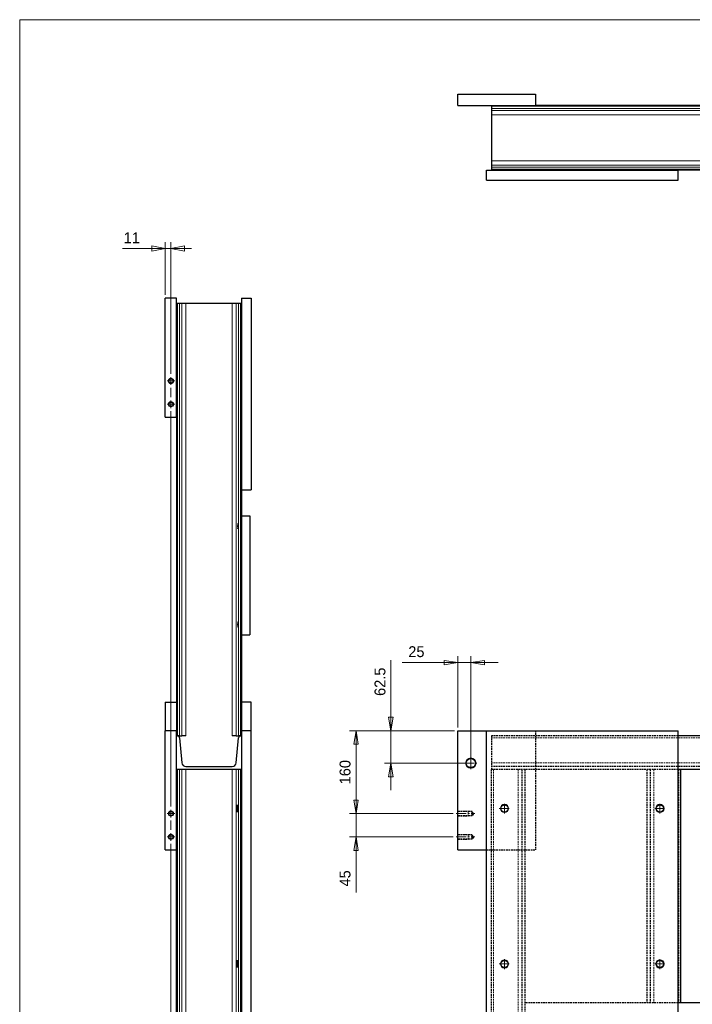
# Model space of a CAD drawing. Header units: millimetres. Extents: x -46 to 5058, y -79 to 3597.
# Tile 3 of 13: x 150 to 1448, y 1604 to 3504. Entities that reach past the tile are written whole.
import ezdxf

# ---------------------------------------------------------------- set-up
doc = ezdxf.new("R2010")
doc.units = ezdxf.units.MM
doc.linetypes.add('CENTER2', pattern=[28.575, 19.05, -3.175, 3.175, -3.175])
doc.linetypes.add('HIDDEN2', pattern=[4.7625, 3.175, -1.5875])
doc.layers.get('0').update_dxf_attribs({"color": 157, "lineweight": 0})
doc.styles.add('Default', font='txt')
doc.dimstyles.new('Default', dxfattribs={"dimtxt": 3.5, "dimasz": 4.375, "dimexe": 2.1, "dimexo": 1.05, "dimgap": 1.75, "dimtad": 1, "dimdsep": 46, "dimtxsty": 'Default', "dimblk": 'CLOSED', "dimcen": 0.09, "dimclrt": 13, "dimadec": 0, "dimazin": 0, "dimtfac": 0.4, "dimtdec": 3, "dimtmove": 0, "dimatfit": 3, "dimldrblk": 'CLOSED', "dimfxl": 10.01, "dimtolj": 1, "dimarcsym": 0})

# ---------------------------------------------------------------- blocks, each defined once
blk = doc.blocks.new('_Closed')
at = {"color": 0, "linetype": 'ByBlock', "lineweight": -2}
for p, q in [((-1, 0.166667), (0, 0)), ((-1, 0.166667), (-1, -0.166667)), ((0, 0), (-1, -0.166667)), ((0, 0), (-1, 0))]:
    blk.add_line(p, q, dxfattribs=at)
blk = doc.blocks.new('*D24')
at = {"color": 0, "linetype": 'Continuous', "lineweight": -2}
for p, q in [((995.8, 2263.2), (888.3, 2263.2)), ((969.6, 2263.2), (943.3, 2263.2)), ((995.8, 2138.1), (995.8, 2275.8)), ((995.8, 2263.2), (1020.8, 2263.2)), ((1020.8, 2075.6), (1020.8, 2275.8)), ((1047.1, 2263.2), (1073.3, 2263.2))]:
    blk.add_line(p, q, dxfattribs=at)
at = {"layer": 'Defpoints', "color": 0}
for p in [(1020.8, 2263.2), (995.8, 2131.8), (1020.8, 2069.3)]:
    blk.add_point(p, dxfattribs=at)
at = {"color": 0, "lineweight": -2, "xscale": 26.25, "yscale": 26.25, "zscale": 26.25}
blk.add_blockref('_Closed', (995.8, 2263.2), dxfattribs=at)
at = {"color": 0, "lineweight": -2, "xscale": 26.25, "yscale": 26.25, "zscale": 26.25, "rotation": 180}
blk.add_blockref('_Closed', (1020.8, 2263.2), dxfattribs=at)
at = {"color": 13, "lineweight": 0, "insert": (915.8, 2284.2), "char_height": 21, "attachment_point": 5, "style": 'Default'}
blk.add_mtext('\\A1;25', dxfattribs=at)
blk = doc.blocks.new('*D25')
at = {"color": 0, "linetype": 'Continuous', "lineweight": -2}
for p, q in [((866.6, 2131.8), (866.6, 2268.3)), ((866.6, 2158), (866.6, 2184.3)), ((989.5, 2131.8), (854, 2131.8)), ((866.6, 2131.8), (866.6, 2069.3)), ((1014.5, 2069.3), (854, 2069.3)), ((866.6, 2043), (866.6, 2016.8))]:
    blk.add_line(p, q, dxfattribs=at)
at = {"layer": 'Defpoints', "color": 0}
for p in [(995.8, 2131.8), (866.6, 2069.3), (1020.8, 2069.3)]:
    blk.add_point(p, dxfattribs=at)
at = {"color": 0, "lineweight": -2, "xscale": 26.25, "yscale": 26.25, "zscale": 26.25}
for p, rotation in [((866.6, 2131.8), 270), ((866.6, 2069.3), 90)]:
    blk.add_blockref('_Closed', p, dxfattribs=dict(at, rotation=rotation))
at = {"color": 13, "lineweight": 0, "insert": (845.6, 2226.3), "char_height": 21, "attachment_point": 5, "rotation": 90, "style": 'Default'}
blk.add_mtext('\\A1;62.5', dxfattribs=at)
blk = doc.blocks.new('*D26')
at = {"color": 0, "linetype": 'Continuous', "lineweight": -2}
for p, q in [((989.5, 2131.8), (786.6, 2131.8)), ((799.2, 2105.5), (799.2, 1998)), ((986.5, 1971.8), (786.6, 1971.8))]:
    blk.add_line(p, q, dxfattribs=at)
at = {"layer": 'Defpoints', "color": 0}
for p in [(995.8, 2131.8), (799.2, 1971.8), (992.8, 1971.8)]:
    blk.add_point(p, dxfattribs=at)
at = {"color": 0, "lineweight": -2, "xscale": 26.25, "yscale": 26.25, "zscale": 26.25}
for p, rotation in [((799.2, 2131.8), 90), ((799.2, 1971.8), 270)]:
    blk.add_blockref('_Closed', p, dxfattribs=dict(at, rotation=rotation))
at = {"color": 13, "lineweight": 0, "insert": (778.2, 2051.8), "char_height": 21, "attachment_point": 5, "rotation": 90, "style": 'Default'}
blk.add_mtext('\\A1;160', dxfattribs=at)
blk = doc.blocks.new('*D27')
at = {"color": 0, "linetype": 'Continuous', "lineweight": -2}
for p, q in [((799.2, 1998), (799.2, 2024.3)), ((986.5, 1971.8), (786.6, 1971.8)), ((799.2, 1971.8), (799.2, 1926.8)), ((986.5, 1926.8), (786.6, 1926.8)), ((799.2, 1926.8), (799.2, 1819.3)), ((799.2, 1900.5), (799.2, 1874.3))]:
    blk.add_line(p, q, dxfattribs=at)
at = {"layer": 'Defpoints', "color": 0}
for p in [(992.8, 1971.8), (799.2, 1926.8), (992.8, 1926.8)]:
    blk.add_point(p, dxfattribs=at)
at = {"color": 0, "lineweight": -2, "xscale": 26.25, "yscale": 26.25, "zscale": 26.25}
for p, rotation in [((799.2, 1971.8), 269.9999999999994), ((799.2, 1926.8), 89.99999999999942)]:
    blk.add_blockref('_Closed', p, dxfattribs=dict(at, rotation=rotation))
at = {"color": 13, "lineweight": 0, "insert": (778.2, 1846.8), "char_height": 21, "attachment_point": 5, "rotation": 90, "style": 'Default'}
blk.add_mtext('\\A1;45', dxfattribs=at)
blk = doc.blocks.new('FORMAT')
at = {"color": 157, "linetype": 'Continuous', "lineweight": 0, "true_color": 0x44607b}
for p, q in [((4980, 3504), (150, 3504)), ((150, 3504), (150, 60))]:
    blk.add_line(p, q, dxfattribs=at)
blk = doc.blocks.new('.TD_DIMENSION_3', base_point=(348.7, 1190.3))
at = {"color": 190, "linetype": 'Continuous', "true_color": 0x801eff}
for p, q in [((348.7, 3062.2), (431, 3062.2)), ((431, 3074.8), (431, 2973.1)), ((431, 3062.2), (442, 3062.2)), ((442, 3074.8), (442, 2820.3)), ((442, 3062.2), (481.4, 3062.2)), ((442, 2793.2), (442, 2775.3)), ((442, 2748.2), (442, 1985.3)), ((442, 1958.2), (442, 1940.3)), ((442, 1913.2), (442, 1235.3))]:
    blk.add_line(p, q, dxfattribs=at)
at = {"color": 23, "linetype": 'Continuous', "true_color": 0xc98a8a}
for points in [[(404.8, 3067.3), (431, 3062.2), (404.8, 3057.1), (404.8, 3067.3)], [(468.3, 3067.3), (442, 3062.2), (468.3, 3057.1), (468.3, 3067.3)]]:
    blk.add_lwpolyline(points, dxfattribs=at)
at = {"color": 23, "linetype": 'Continuous', "true_color": 0xc98a8a, "style": 'Default'}
blk.add_text('11', height=21, dxfattribs=at).set_placement((350.8, 3072.7))
blk = doc.blocks.new('c', base_point=(626.1, 1581.3))
at = {"color": 157, "linetype": 'Continuous', "lineweight": 30, "true_color": 0x44607b}
for p, q in [((453, 2966.8), (431, 2966.8)), ((431, 2736.8), (431, 2966.8)), ((453, 2736.8), (453, 2966.8)), ((578, 2966.8), (597, 2966.8)), ((578, 2966.8), (578, 2596.8)), ((597, 2966.8), (597, 2596.8)), ((453, 2956.8), (454.8, 2956.8)), ((454.8, 2956.8), (458.8, 2956.8)), ((458.8, 2956.8), (463, 2956.8)), ((463, 2956.8), (471, 2956.8)), ((471, 2956.8), (560.1, 2956.8)), ((560.1, 2956.8), (568.1, 2956.8)), ((568.1, 2956.8), (572.3, 2956.8)), ((572.3, 2956.8), (576.3, 2956.8)), ((576.3, 2956.8), (578, 2956.8)), ((431, 2736.8), (453, 2736.8)), ((453, 2736.8), (453, 2186.8)), ((578, 2596.8), (597, 2596.8)), ((578, 2596.8), (578, 2546.8)), ((578, 2546.8), (578, 2316.8)), ((578, 2546.8), (594, 2546.8)), ((594, 2546.8), (594, 2316.8)), ((578, 2316.8), (594, 2316.8)), ((578, 2316.8), (578, 2186.8)), ((431, 2186.8), (453, 2186.8)), ((431, 2186.8), (431, 2131.8)), ((453, 2186.8), (453, 2131.8)), ((578, 2186.8), (578, 2131.8)), ((597, 2186.8), (578, 2186.8)), ((597, 2131.8), (597, 2186.8)), ((453, 2131.8), (431, 2131.8)), ((431, 1901.8), (431, 2131.8)), ((453, 1901.8), (453, 2131.8)), ((578, 2131.8), (578, 1016.8)), ((597, 2131.8), (578, 2131.8)), ((597, 1016.8), (597, 2131.8)), ((453, 2121.8), (454.8, 2121.8)), ((458.8, 2121.8), (454.8, 2121.8)), ((458.8, 2121.8), (463, 2121.8)), ((458.8, 2118.1), (463, 2070.1)), ((471, 2121.8), (463, 2121.8)), ((568.1, 2121.8), (560.1, 2121.8)), ((568.1, 2121.8), (572.3, 2121.8)), ((568.1, 2070.1), (572.3, 2118.1)), ((576.3, 2121.8), (572.3, 2121.8)), ((576.3, 2121.8), (578, 2121.8)), ((578, 2056.8), (453, 2056.8)), ((471, 2062.8), (560.1, 2062.8)), ((431, 1901.8), (453, 1901.8)), ((453, 1246.8), (453, 1901.8))]:
    blk.add_line(p, q, dxfattribs=at)
at = {"color": 52, "linetype": 'Continuous', "lineweight": 0, "true_color": 0xdcdc00}
for p, q in [((454.8, 2956.8), (454.8, 2121.8)), ((458.8, 2956.8), (458.8, 2121.8)), ((463, 2956.8), (463, 2121.8)), ((471, 2956.8), (471, 2121.8)), ((560.1, 2956.8), (560.1, 2121.8)), ((568.1, 2956.8), (568.1, 2121.8)), ((572.3, 2956.8), (572.3, 2121.8)), ((576.3, 2956.8), (576.3, 2121.8)), ((454.8, 1091.8), (454.8, 2056.8)), ((458.8, 1091.8), (458.8, 2056.8)), ((463, 1091.8), (463, 2056.8)), ((471, 1091.8), (471, 2056.8)), ((560.1, 1091.8), (560.1, 2056.8)), ((568.1, 1091.8), (568.1, 2056.8)), ((572.3, 1091.8), (572.3, 2056.8)), ((576.3, 1091.8), (576.3, 2056.8))]:
    blk.add_line(p, q, dxfattribs=at)
at = {"color": 190, "linetype": 'CENTER2', "lineweight": 0, "true_color": 0x801eff}
for p, q in [((442, 2799.5), (442, 2814)), ((434.8, 2806.8), (449.3, 2806.8)), ((434.8, 2761.8), (449.3, 2761.8)), ((442, 2754.5), (442, 2769)), ((442, 1964.5), (442, 1979)), ((434.8, 1971.8), (449.3, 1971.8)), ((434.8, 1926.8), (449.3, 1926.8)), ((442, 1919.5), (442, 1934))]:
    blk.add_line(p, q, dxfattribs=at)
at = {"color": 52, "linetype": 'Continuous', "lineweight": 0, "true_color": 0xdcdc00}
for centre in [(442, 2806.8), (442, 2761.8), (442, 1971.8), (442, 1926.8)]:
    blk.add_circle(centre, 5, dxfattribs=at)
at = {"color": 157, "linetype": 'Continuous', "lineweight": 30, "true_color": 0x44607b}
for centre in [(442, 2806.8), (442, 2761.8), (442, 1971.8), (442, 1926.8)]:
    blk.add_circle(centre, 4.25, dxfattribs=at)
for centre, radius, start, end in [((454.8, 2117.8), 4, 5, 90), ((576.3, 2117.8), 4, 90, 175), ((471, 2070.8), 8, 185, 270), ((560.1, 2070.8), 8, 270, 355)]:
    blk.add_arc(centre, radius, start, end, dxfattribs=at)
at = {"color": 157, "linetype": 'Continuous', "lineweight": 30, "true_color": 0x44607b, "extrusion": (0, 0, -1)}
for centre, major_axis in [((571.1, 2526.8), (0, -5.12)), ((571.1, 2336.8), (0, -5.12)), ((570.4, 1981.8), (0, -7)), ((570.4, 1681.8), (0, -7))]:
    blk.add_ellipse(centre, major_axis=major_axis, ratio=0.087489, dxfattribs=at)
at = {"color": 190, "linetype": 'Continuous', "lineweight": 0, "true_color": 0x801eff}
blk.add_blockref('.TD_DIMENSION_3', (348.7, 1190.3), dxfattribs=at)
blk = doc.blocks.new('.TD_DIMENSION_4', base_point=(2029.4, 3270.8))
at = {"color": 190, "linetype": 'Continuous', "true_color": 0x801eff}
for p, q in [((3022.2, 3360.5), (3022.2, 3442.9)), ((2742.3, 3349.5), (2029.4, 3349.5)), ((3034.8, 3349.5), (2769.4, 3349.5)), ((3034.8, 3360.5), (2922.1, 3360.5)), ((3022.2, 3349.5), (3022.2, 3360.5)), ((3022.2, 3310.2), (3022.2, 3349.5))]:
    blk.add_line(p, q, dxfattribs=at)
at = {"color": 23, "linetype": 'Continuous', "true_color": 0xc98a8a}
for points in [[(3017.1, 3386.8), (3022.2, 3360.5), (3027.2, 3386.8), (3017.1, 3386.8)], [(3017.1, 3323.3), (3022.2, 3349.5), (3027.2, 3323.3), (3017.1, 3323.3)]]:
    blk.add_lwpolyline(points, dxfattribs=at)
at = {"color": 23, "linetype": 'Continuous', "true_color": 0xc98a8a, "style": 'Default'}
blk.add_text('11', height=21, rotation=90, dxfattribs=at).set_placement((3011.7, 3402))
blk = doc.blocks.new('e', base_point=(2580.2, 2992.8))
at = {"color": 157, "linetype": 'Continuous', "lineweight": 30, "true_color": 0x44607b}
for p, q in [((995.8, 3338.5), (995.8, 3360.5)), ((995.8, 3360.5), (1145.8, 3360.5)), ((1145.8, 3360.5), (1145.8, 3338.5)), ((1855.8, 3360.5), (1855.8, 3338.5)), ((1855.8, 3360.5), (2030.8, 3360.5)), ((2030.8, 3338.5), (2030.8, 3360.5)), ((2030.8, 3360.5), (2180.8, 3360.5)), ((2180.8, 3360.5), (2180.8, 3338.5)), ((2590.8, 3338.5), (2590.8, 3360.5)), ((2740.8, 3360.5), (2590.8, 3360.5)), ((2915.8, 3360.5), (2740.8, 3360.5)), ((2740.8, 3360.5), (2740.8, 3338.5)), ((2915.8, 3338.5), (2915.8, 3360.5)), ((3625.8, 3338.5), (3625.8, 3360.5)), ((3775.8, 3360.5), (3625.8, 3360.5)), ((3775.8, 3360.5), (3775.8, 3338.5)), ((995.8, 3338.5), (1145.8, 3338.5)), ((1060.8, 3338.5), (1060.8, 3336.8)), ((1060.8, 3336.8), (1060.8, 3332.8)), ((1060.8, 3332.8), (1060.8, 3328.6)), ((1060.8, 3328.6), (1060.8, 3320.6)), ((1855.8, 3338.5), (1145.8, 3338.5)), ((1855.8, 3338.5), (2030.8, 3338.5)), ((2030.8, 3338.5), (2180.8, 3338.5)), ((2095.8, 3338.5), (2095.8, 3336.8)), ((2099.5, 3332.8), (2147.5, 3328.6)), ((2160.8, 3213.5), (2160.8, 3338.5)), ((2180.8, 3338.5), (2590.8, 3338.5)), ((2740.8, 3338.5), (2590.8, 3338.5)), ((2610.8, 3338.5), (2610.8, 3213.5)), ((2624.1, 3328.6), (2672.2, 3332.8)), ((2675.8, 3336.8), (2675.8, 3338.5)), ((2915.8, 3338.5), (2740.8, 3338.5)), ((3625.8, 3338.5), (2915.8, 3338.5)), ((3775.8, 3338.5), (3625.8, 3338.5)), ((3710.8, 3338.5), (3710.8, 3336.8)), ((3710.8, 3336.8), (3710.8, 3332.8)), ((3710.8, 3332.8), (3710.8, 3328.6)), ((3710.8, 3328.6), (3710.8, 3320.6)), ((1060.8, 3320.6), (1060.8, 3231.4)), ((2154.8, 3320.6), (2154.8, 3231.4)), ((2616.8, 3231.4), (2616.8, 3320.6)), ((3710.8, 3320.6), (3710.8, 3231.4)), ((1060.8, 3231.4), (1060.8, 3223.5)), ((3710.8, 3231.4), (3710.8, 3223.5)), ((1050.8, 3194.5), (1050.8, 3213.5)), ((1050.8, 3213.5), (1420.8, 3213.5)), ((1060.8, 3223.5), (1060.8, 3219.3)), ((1060.8, 3219.3), (1060.8, 3215.3)), ((1060.8, 3215.3), (1060.8, 3213.5)), ((1693.3, 3213.5), (1420.8, 3213.5)), ((1420.8, 3194.5), (1420.8, 3213.5)), ((1470.8, 3194.5), (1470.8, 3213.5)), ((1793.3, 3213.5), (1693.3, 3213.5)), ((1693.3, 3213.5), (1693.3, 3204.5)), ((1793.3, 3213.5), (1793.3, 3204.5)), ((2040.8, 3213.5), (1793.3, 3213.5)), ((1870.8, 3213.5), (1870.8, 3194.5)), ((2040.8, 3194.5), (2040.8, 3213.5)), ((2085.8, 3213.5), (2040.8, 3213.5)), ((2685.8, 3213.5), (2085.8, 3213.5)), ((2085.8, 3213.5), (2085.8, 3194.5)), ((2095.8, 3215.3), (2095.8, 3213.5)), ((2147.5, 3223.5), (2099.5, 3219.3)), ((2672.2, 3219.3), (2624.1, 3223.5)), ((2675.8, 3213.5), (2675.8, 3215.3)), ((2978.3, 3213.5), (2685.8, 3213.5)), ((2685.8, 3194.5), (2685.8, 3213.5)), ((2735.8, 3194.5), (2735.8, 3213.5)), ((2900.8, 3194.5), (2900.8, 3213.5)), ((3078.3, 3213.5), (2978.3, 3213.5)), ((2978.3, 3213.5), (2978.3, 3204.5)), ((3078.3, 3213.5), (3078.3, 3204.5)), ((3350.8, 3213.5), (3078.3, 3213.5)), ((3300.8, 3213.5), (3300.8, 3194.5)), ((3350.8, 3213.5), (3350.8, 3194.5)), ((3720.8, 3213.5), (3350.8, 3213.5)), ((3710.8, 3223.5), (3710.8, 3219.3)), ((3710.8, 3219.3), (3710.8, 3215.3)), ((3710.8, 3215.3), (3710.8, 3213.5)), ((3720.8, 3213.5), (3720.8, 3194.5)), ((1050.8, 3194.5), (1420.8, 3194.5)), ((1870.8, 3194.5), (1470.8, 3194.5)), ((1793.3, 3204.5), (1693.3, 3204.5)), ((2085.8, 3194.5), (2040.8, 3194.5)), ((2085.8, 3194.5), (2685.8, 3194.5)), ((2900.8, 3194.5), (2735.8, 3194.5)), ((3300.8, 3194.5), (2900.8, 3194.5)), ((3078.3, 3204.5), (2978.3, 3204.5)), ((3720.8, 3194.5), (3350.8, 3194.5))]:
    blk.add_line(p, q, dxfattribs=at)
at = {"color": 190, "linetype": 'CENTER2', "lineweight": 0, "true_color": 0x801eff}
for p, q in [((2008.6, 3349.5), (2023.1, 3349.5)), ((2015.8, 3342.3), (2015.8, 3356.8)), ((2748.6, 3349.5), (2763.1, 3349.5)), ((2755.8, 3342.3), (2755.8, 3356.8))]:
    blk.add_line(p, q, dxfattribs=at)
at = {"color": 52, "linetype": 'Continuous', "lineweight": 0, "true_color": 0xdcdc00}
for p, q in [((2095.8, 3336.8), (1060.8, 3336.8)), ((2099.5, 3332.8), (1060.8, 3332.8)), ((2147.5, 3328.6), (1060.8, 3328.6)), ((2160.8, 3336.8), (2610.8, 3336.8)), ((2160.8, 3332.8), (2610.8, 3332.8)), ((2160.8, 3328.6), (2610.8, 3328.6)), ((3710.8, 3328.6), (2624.1, 3328.6)), ((3710.8, 3332.8), (2672.2, 3332.8)), ((3710.8, 3336.8), (2675.8, 3336.8)), ((2154.8, 3320.6), (1060.8, 3320.6)), ((2160.8, 3320.6), (2610.8, 3320.6)), ((3710.8, 3320.6), (2616.8, 3320.6)), ((2154.8, 3231.4), (1060.8, 3231.4)), ((2160.8, 3231.4), (2610.8, 3231.4)), ((3710.8, 3231.4), (2616.8, 3231.4)), ((2147.5, 3223.5), (1060.8, 3223.5)), ((2099.5, 3219.3), (1060.8, 3219.3)), ((2095.8, 3215.3), (1060.8, 3215.3)), ((2160.8, 3223.5), (2610.8, 3223.5)), ((2160.8, 3219.3), (2610.8, 3219.3)), ((2160.8, 3215.3), (2610.8, 3215.3)), ((3710.8, 3223.5), (2624.1, 3223.5)), ((3710.8, 3219.3), (2672.2, 3219.3)), ((3710.8, 3215.3), (2675.8, 3215.3))]:
    blk.add_line(p, q, dxfattribs=at)
for centre in [(2015.8, 3349.5), (2755.8, 3349.5)]:
    blk.add_circle(centre, 5, dxfattribs=at)
at = {"color": 157, "linetype": 'Continuous', "lineweight": 30, "true_color": 0x44607b}
for centre in [(2015.8, 3349.5), (2755.8, 3349.5)]:
    blk.add_circle(centre, 4.25, dxfattribs=at)
for centre, radius, start, end in [((2099.8, 3336.8), 4, 180, 265), ((2146.8, 3320.6), 8, 0, 85), ((2624.8, 3320.6), 8, 95, 180), ((2671.8, 3336.8), 4, 275, 360), ((2146.8, 3231.4), 8, 275, 360), ((2624.8, 3231.4), 8, 180, 265), ((2099.8, 3215.3), 4, 95, 180), ((2671.8, 3215.3), 4, 360, 85)]:
    blk.add_arc(centre, radius, start, end, dxfattribs=at)
at = {"color": 157, "linetype": 'Continuous', "lineweight": 30, "true_color": 0x44607b, "extrusion": (0, 0, -1)}
for centre in [(2235.8, 3221.1), (2535.8, 3221.1)]:
    blk.add_ellipse(centre, major_axis=(-7, 0), ratio=0.087489, dxfattribs=at)
at = {"color": 190, "linetype": 'Continuous', "lineweight": 0, "true_color": 0x801eff}
blk.add_blockref('.TD_DIMENSION_4', (2029.4, 3270.8), dxfattribs=at)
blk = doc.blocks.new('a', base_point=(940.226, 921.648))
at = {"color": 157, "linetype": 'Continuous', "lineweight": 30, "true_color": 0x44607b}
for p, q in [((995.841, 1901.764), (995.841, 2131.764)), ((995.841, 2131.764), (1050.841, 2131.764)), ((1050.841, 1016.764), (1050.841, 2131.764)), ((1050.841, 2131.764), (1420.841, 2131.764)), ((1420.841, 1016.764), (1420.841, 2131.764)), ((1693.341, 2121.764), (1420.841, 2121.764)), ((1693.341, 2056.764), (1420.841, 2056.764)), ((1425.841, 2056.764), (1425.841, 1606.764)), ((995.841, 1901.764), (1050.841, 1901.764)), ((1470.841, 1606.764), (1420.841, 1606.764))]:
    blk.add_line(p, q, dxfattribs=at)
at = {"color": 72, "linetype": 'HIDDEN2', "lineweight": 30, "true_color": 0x60bf00}
for p, q in [((1145.841, 2131.764), (1145.841, 1901.764)), ((1060.841, 2121.764), (1060.841, 2056.764)), ((1420.841, 2121.764), (1060.841, 2121.764)), ((3710.841, 2062.764), (1060.841, 2062.764)), ((1420.841, 2056.764), (1060.841, 2056.764)), ((1060.841, 1091.764), (1060.841, 2056.764)), ((1119.841, 1091.764), (1119.841, 2056.764)), ((1125.841, 1091.764), (1125.841, 2056.764)), ((1360.841, 2056.764), (1360.841, 1606.764)), ((1366.841, 2056.764), (1366.841, 1606.764)), ((1023.441, 1976.014), (995.841, 1976.014)), ((1023.441, 1967.514), (995.841, 1967.514)), ((1025.895, 1971.764), (1023.441, 1976.014)), ((1023.441, 1967.514), (1023.441, 1976.014)), ((1025.895, 1971.764), (1023.441, 1967.514)), ((1023.441, 1931.014), (995.841, 1931.014)), ((1023.441, 1922.514), (995.841, 1922.514)), ((1025.895, 1926.764), (1023.441, 1931.014)), ((1023.441, 1922.514), (1023.441, 1931.014)), ((1025.895, 1926.764), (1023.441, 1922.514)), ((1050.841, 1901.764), (1145.841, 1901.764)), ((1420.841, 1606.764), (1125.841, 1606.764))]:
    blk.add_line(p, q, dxfattribs=at)
at = {"color": 52, "linetype": 'HIDDEN2', "lineweight": 0, "true_color": 0xdcdc00}
for p, q in [((3710.841, 2118.112), (1060.841, 2118.112)), ((3710.841, 2070.066), (1060.841, 2070.066)), ((1064.493, 1091.764), (1064.493, 2056.764)), ((1112.539, 1091.764), (1112.539, 2056.764)), ((1374.144, 2056.764), (1374.144, 1606.764)), ((1422.19, 2056.764), (1422.19, 1606.764)), ((995.841, 1976.764), (1015.841, 1976.764)), ((1015.841, 1966.764), (1015.841, 1976.764)), ((995.841, 1966.764), (1015.841, 1966.764)), ((995.841, 1931.764), (1015.841, 1931.764)), ((995.841, 1921.764), (1015.841, 1921.764)), ((1015.841, 1921.764), (1015.841, 1931.764))]:
    blk.add_line(p, q, dxfattribs=at)
at = {"color": 190, "linetype": 'CENTER2', "lineweight": 0, "true_color": 0x801eff}
for p, q in [((1020.841, 2057.514), (1020.841, 2081.014)), ((1009.091, 2069.264), (1032.591, 2069.264)), ((1075.841, 1981.764), (1095.841, 1981.764)), ((1085.841, 1971.764), (1085.841, 1991.764)), ((1375.841, 1981.764), (1395.841, 1981.764)), ((1385.841, 1971.764), (1385.841, 1991.764)), ((992.841, 1971.764), (1028.895, 1971.764)), ((992.841, 1926.764), (1028.895, 1926.764)), ((1085.841, 1671.764), (1085.841, 1691.764)), ((1385.841, 1671.764), (1385.841, 1691.764)), ((1075.841, 1681.764), (1095.841, 1681.764)), ((1375.841, 1681.764), (1395.841, 1681.764))]:
    blk.add_line(p, q, dxfattribs=at)
at = {"color": 52, "linetype": 'Continuous', "lineweight": 0, "true_color": 0xdcdc00}
for centre, radius in [((1020.841, 2069.264), 10), ((1085.841, 1981.764), 8), ((1385.841, 1981.764), 8), ((1085.841, 1681.764), 8), ((1385.841, 1681.764), 8)]:
    blk.add_circle(centre, radius, dxfattribs=at)
at = {"color": 157, "linetype": 'Continuous', "lineweight": 30, "true_color": 0x44607b}
for centre, radius in [((1020.841, 2069.264), 8.75), ((1085.841, 1981.764), 7), ((1385.841, 1981.764), 7), ((1085.841, 1681.764), 7), ((1385.841, 1681.764), 7)]:
    blk.add_circle(centre, radius, dxfattribs=at)
at = {"color": 72, "linetype": 'HIDDEN2', "lineweight": 30, "true_color": 0x60bf00}
for centre in [(1085.841, 1981.764), (1385.841, 1981.764), (1085.841, 1681.764), (1385.841, 1681.764)]:
    blk.add_circle(centre, 7, dxfattribs=at)
at = {"color": 190, "linetype": 'Continuous', "lineweight": 0, "true_color": 0x801eff}
dim = blk.add_linear_dim(base=(1020.841, 2263.23), p1=(995.842, 2131.764), p2=(1020.841, 2069.264), dimstyle='Default', override={"dimtxt": 21, "dimasz": 26.25, "dimexe": 12.6, "dimexo": 6.3, "dimgap": 10.5, "dimpost": '', "dimtfac": 0.7, "dimtmove": 0}, dxfattribs=at)
dim.commit()
dim.dimension.update_dxf_attribs({"geometry": '*D24', "text_midpoint": (915.842, 2263.23), "dimtype": 160})
for base, p1, p2, angle, picture, middle, dimtype in [((866.591, 2069.264), (995.842, 2131.764), (1020.841, 2069.264), 90, '*D25', (866.591, 2226.264), 160), ((799.164, 1971.764), (995.842, 2131.764), (992.841, 1971.764), 90, '*D26', (799.164, 2051.764), 160), ((799.164, 1926.764), (992.841, 1971.764), (992.841, 1926.764), 270, '*D27', (799.164, 1846.764), 161)]:
    dim = blk.add_linear_dim(base=base, p1=p1, p2=p2, angle=angle, dimstyle='Default', override={"dimtxt": 21, "dimasz": 26.25, "dimexe": 12.6, "dimexo": 6.3, "dimgap": 10.5, "dimjust": 0, "dimpost": '', "dimse1": 0, "dimse2": 0, "dimtfac": 0.7, "dimtmove": 0}, dxfattribs=at)
    dim.commit()
    dim.dimension.update_dxf_attribs({"geometry": picture, "text_midpoint": middle, "dimtype": dimtype})

msp = doc.modelspace()

# ---------------------------------------------------------------- block references
at = {"color": 190, "linetype": 'Continuous', "lineweight": 0, "true_color": 0x801eff}
msp.add_blockref('FORMAT', (0, 0), dxfattribs=at)
at = {"color": 176, "linetype": 'CENTER2', "lineweight": 0, "true_color": 0x000080}
for name, p in [('e', (2580.2, 2992.8)), ('c', (626.1, 1581.3))]:
    msp.add_blockref(name, p, dxfattribs=at)
at = {"color": 176, "linetype": 'Continuous', "lineweight": 0, "true_color": 0x000080}
msp.add_blockref('a', (940.2, 921.6), dxfattribs=at)

doc.saveas('drawing.dxf')
